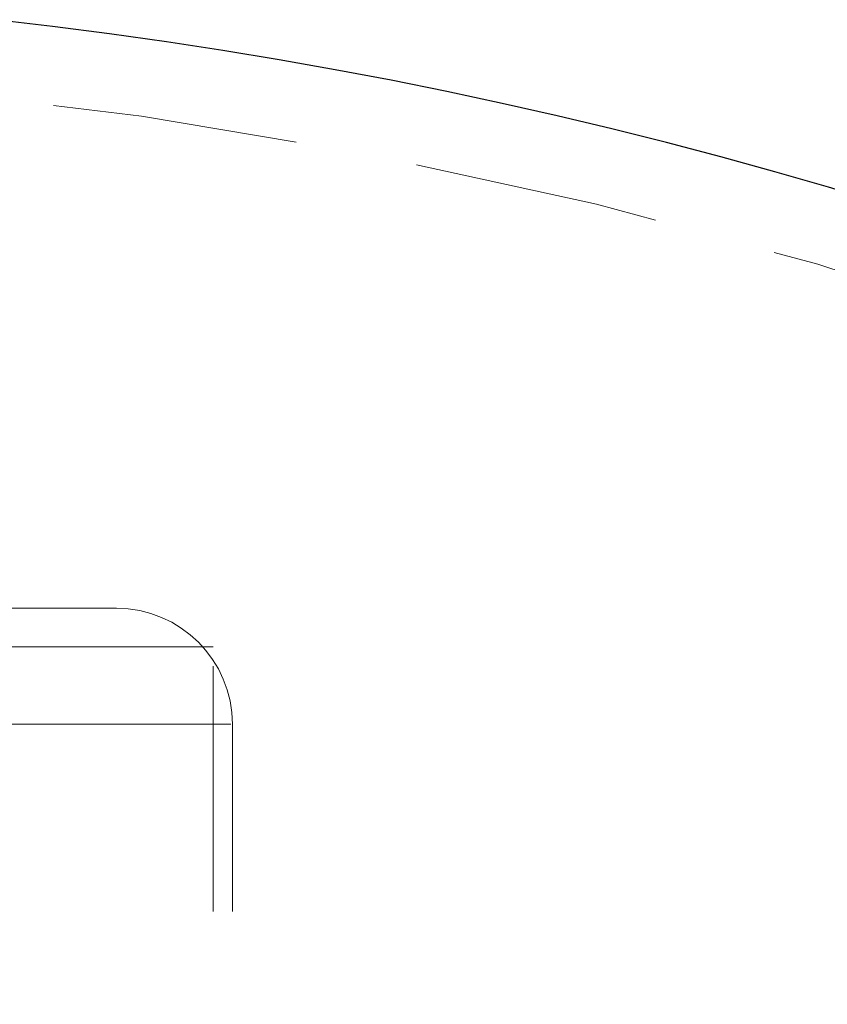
# Model space of a CAD drawing. Header units: millimetres. Extents: x 373 to 928, y 275 to 747.
# Tile 101 of 117: x 849.08 to 853.26, y 394.51 to 399.61. Entities that reach past the tile are written whole.
import ezdxf

# ---------------------------------------------------------------- set-up
doc = ezdxf.new("R2010")
doc.units = ezdxf.units.MM
doc.linetypes.add('HIDDEN', pattern=[1.905, 1.27, -0.635])

msp = doc.modelspace()

# ---------------------------------------------------------------- linework, layer by layer
at = {"color": 7, "linetype": 'HIDDEN', "lineweight": 18}
for p, q in [((843.2557, 396.5644), (849.5813, 396.5644)), ((850.0813, 396.3644), (842.8255, 396.3644)), ((850.0813, 383.5644), (850.0813, 396.3644)), ((850.1725, 395.9644), (842.1813, 395.9644)), ((850.1813, 383.5644), (850.1813, 395.9644))]:
    msp.add_line(p, q, dxfattribs=at)
at = {"color": 7, "linetype": 'Continuous', "lineweight": 25}
msp.add_arc((846.1813, 374.7659), 25, 0, 83.6299, dxfattribs=at)
at = {"color": 7, "linetype": 'HIDDEN', "lineweight": 18}
for centre, radius, end in [((846.1813, 374.7659), 24.6, 87.43714), ((849.5813, 395.9644), 0.6, 90)]:
    msp.add_arc(centre, radius, 0, end, dxfattribs=at)

doc.saveas('drawing.dxf')
